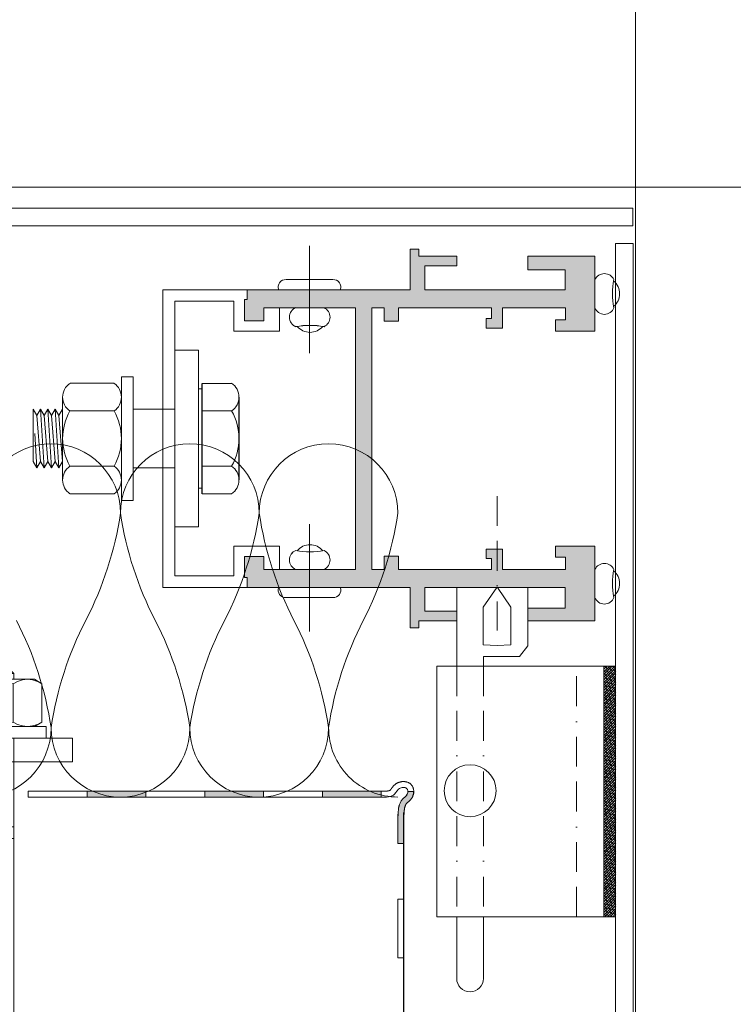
# Model space of a CAD drawing. Header units: millimetres. Extents: x 3652085 to 3778338, y -303702 to -273644.
# Tile 154 of 256: x 3680384 to 3680505, y -277113 to -276946. Entities that reach past the tile are written whole.
import ezdxf

# ---------------------------------------------------------------- set-up
doc = ezdxf.new("R2010")
doc.units = ezdxf.units.MM
doc.linetypes.add('BORDERX2', pattern=[88.9, 25.4, -12.7, 25.4, -12.7, 0, -12.7])
doc.layers.add('!!!! BALCONY', color=7, linetype='Continuous')
doc.layers.add('ATTACHMT', color=7, linetype='Continuous')
for name, color, linetype, lineweight in [('DETAIL    (HAUSART)', 110, 'Continuous', 5), ('DIM-03    (HAUSART)', 111, 'Continuous', 5), ('INSULATION (HAUSEART)', 31, 'Continuous', 15)]:
    doc.layers.add(name, color=color, linetype=linetype, lineweight=lineweight)

# ---------------------------------------------------------------- blocks, each defined once
blk = doc.blocks.new('*U188')
at = {"color": 7, "linetype": 'Continuous', "lineweight": 0}
for points in [[(0, 15), (4, 15)], [(0, -14.99), (0, 15)], [(4, 15), (4, -14.99)], [(4, 10.5), (6, 10.5)], [(4, -10.5), (4, 10.5)], [(6, -10.5), (6, 10.5)], [(6, 8.5), (6.75, 9.8)], [(6.1, 8.25), (6.35, 9.05)], [(6.35, 9.05), (6.75, 9.8)], [(6.75, 9.8), (13.25, 9.8)], [(13.25, 9.8), (13.65, 9.05)], [(14, 8.5), (13.25, 9.8)], [(13.65, 9.05), (13.9, 8.25)], [(14, -8.5), (14, 8.5)], [(6, 7.35), (6.1, 8.25)], [(6.1, 6.5), (6, 7.35)], [(13.9, 8.25), (14, 7.35)], [(14, 7.35), (13.9, 6.5)], [(-83.62, 5.05), (-84.37, 4.45)], [(-82.77, 5.35), (-83.62, 5.05)], [(-82.77, 5.35), (-81.22, 5.6)], [(-81.22, 5.6), (-79.67, 5.6)], [(-79.67, 5.6), (-67.53, 4.95)], [(6.35, 5.65), (6.1, 6.5)], [(6.75, 4.9), (6.35, 5.65)], [(13.65, 5.65), (13.25, 4.9)], [(13.9, 6.5), (13.65, 5.65)], [(-91.02, 3.5), (-89.52, 5)], [(-91.02, -3.5), (-91.02, 3.5)], [(-89.52, 5), (-85.02, 5)], [(-89.52, -5), (-89.52, 5)], [(-84.02, 4.8), (-85.02, 5)], [(-85.02, 5), (-85.02, -5)], [(-84.82, 3.6), (-84.97, 2.65)], [(-84.37, 4.45), (-84.82, 3.6)], [(-82.77, 2.85), (-82.67, 3.5)], [(-82.67, 3.5), (-82.32, 4.05)], [(-82.32, 4.05), (-81.82, 4.5)], [(-82.02, 1.15), (-81.82, 4.5)], [(-81.82, 4.5), (-81.77, 2.8)], [(-78.72, 3.45), (-78.12, 3.95)], [(-78.62, 2.75), (-78.72, 3.45)], [(-78.12, 3.95), (-77.22, 3.8)], [(-77.87, 1.8), (-77.72, 4.4)], [(-77.22, 3.8), (-76.87, 3.1)], [(-67.53, -1.3), (-67.53, 4.95)], [(-67.53, 3.6), (-65.18, 3.6)], [(-64.93, 3.7), (-65.18, 3.6)], [(-64.83, 4), (-64.93, 3.7)], [(-64.83, 5), (-64.83, -5)], [(-64.83, 5), (4, 5)], [(-64.83, -4), (-64.83, 4)], [(-13.05, 5), (-13.05, -5)], [(-11.05, 5), (-11.05, -5)], [(4, 4.1), (-11.05, 4.1)], [(6.25, 3), (6.75, 4.9)], [(6.75, 4.9), (13.25, 4.9)], [(13.25, 4.9), (13.7, 3)], [(14, 5), (15, 5)], [(15.89, 4.1), (14, 4.1)], [(15, 5), (16.34, 3.6)], [(15, 5), (15, -5)], [(18.44, 3.7), (16.34, 3.7)], [(16.34, 3.6), (16.34, -3.6)], [(18.94, 3.2), (18.44, 3.7)], [(18.44, -3.7), (18.44, 3.7)], [(-84.97, 2.65), (-84.67, 1.2)], [(-82.72, 2.2), (-82.77, 2.85)], [(-82.47, 1.6), (-82.72, 2.2)], [(-81.77, 2.8), (-82.02, 1.15)], [(-79.17, 3.25), (-76.47, 3.1)], [(-77.62, 2.35), (-78.62, 2.75)], [(-76.87, 3.1), (-77.62, 2.35)], [(6, 1), (6.25, 3)], [(13.7, 3), (13.95, 1)], [(18.94, 3.2), (18.94, -3.2)], [(-72.48, 0), (-92.92, 0)], [(-89.97, 0), (-64.98, 0)], [(-84.67, 1.2), (-83.87, 0.3)], [(-83.87, 0.3), (-82.47, -0.2)], [(-82.02, 1.15), (-82.47, 1.6)], [(-42.49, 0), (-57.48, 0)], [(-12.5, 0), (-27.49, 0)], [(22.89, 0), (2.5, 0)], [(6, -1), (6, 1)], [(13.95, 1), (13.95, -1)], [(-82.47, -0.2), (-81.62, -0.45)], [(-81.62, -0.45), (-80.77, -0.7)], [(-80.77, -0.7), (-76.97, -0.9)], [(-76.97, -0.9), (-76.62, -1)], [(-76.62, -1), (-76.32, -1.2)], [(-76.32, -1.2), (-76.17, -1.55)], [(-76.17, -1.55), (-76.12, -1.9)], [(-69.73, -1.65), (-69.53, -1.35)], [(-69.73, -1.95), (-69.73, -1.65)], [(-69.53, -1.35), (-69.23, -1.2)], [(-69.23, -1.2), (-67.53, -1.3)], [(6.25, -2.95), (6, -1)], [(13.95, -1), (13.7, -2.95)], [(-82.87, -3.65), (-81.67, -3.3)], [(-81.67, -3.3), (-80.52, -2.9)], [(-80.52, -2.9), (-76.77, -2.7)], [(-76.47, -2.55), (-76.77, -2.7)], [(-76.22, -2.25), (-76.47, -2.55)], [(-76.12, -1.9), (-76.22, -2.25)], [(-69.53, -2.25), (-69.73, -1.95)], [(-69.23, -2.4), (-69.53, -2.25)], [(-69.23, -2.4), (-67.53, -2.3)], [(-67.53, -2.3), (-67.53, -5.05)], [(6.75, -4.9), (6.25, -2.95)], [(13.7, -2.95), (13.25, -4.9)], [(18.44, -3.7), (18.94, -3.2)], [(-89.52, -5), (-91.02, -3.5)], [(-89.52, -5), (-85.02, -5)], [(-84.82, -4.95), (-85.02, -5)], [(-84.82, -5.05), (-84.02, -4.15)], [(-84.02, -4.15), (-82.87, -3.65)], [(-82.62, -5.75), (-81.82, -4.95)], [(-81.82, -4.95), (-81.62, -5.7)], [(-81.82, -4.95), (-81.72, -6.2)], [(-77.72, -4.55), (-77.67, -6.25)], [(-67.53, -3.6), (-65.18, -3.6)], [(-65.18, -3.6), (-64.93, -3.7)], [(-64.93, -3.7), (-64.83, -4)], [(-64.83, -5), (4, -5)], [(-13, -5), (-13.05, -5)], [(4, -4.1), (-11.05, -4.1)], [(6.35, -5.65), (6.75, -4.9)], [(6.75, -4.9), (13.25, -4.9)], [(13.25, -4.9), (13.65, -5.65)], [(15.89, -4.1), (14, -4.1)], [(14, -5), (15, -5)], [(15, -5), (16.34, -3.6)], [(18.44, -3.7), (16.34, -3.7)], [(-84.82, -5.05), (-84.77, -5.85)], [(-84.77, -5.85), (-82.62, -5.75)], [(-82.62, -5.75), (-81.72, -6.2)], [(-81.62, -5.7), (-81.72, -6.2)], [(-81.62, -5.7), (-78.72, -5.55)], [(-78.72, -5.55), (-78.62, -5.65)], [(-78.62, -5.55), (-77.67, -5.45)], [(-78.62, -5.65), (-76.72, -5.9)], [(-77.67, -5.45), (-76.67, -5.45)], [(-76.67, -5.55), (-76.72, -5.9)], [(-76.67, -5.55), (-76.62, -5.5)], [(-76.62, -5.5), (-76.57, -5.45)], [(-76.57, -5.45), (-67.53, -5.05)], [(6, -7.35), (6.1, -6.5)], [(6.1, -6.5), (6.35, -5.65)], [(13.65, -5.65), (13.9, -6.5)], [(13.9, -6.5), (14, -7.35)], [(6.1, -8.2), (6, -7.35)], [(6.35, -9.05), (6.1, -8.2)], [(13.9, -8.2), (13.65, -9.05)], [(14, -7.35), (13.9, -8.2)], [(6, -8.5), (6.75, -9.8)], [(6.75, -9.8), (6.35, -9.05)], [(6.75, -9.8), (13.25, -9.8)], [(14, -8.5), (13.25, -9.8)], [(13.65, -9.05), (13.25, -9.8)], [(4, -10.5), (6, -10.5)], [(4, -14.99), (0, -14.99)]]:
    blk.add_lwpolyline(points, dxfattribs=at)
blk = doc.blocks.new('AecDtl_BoltHeadSide_Hex')
at = {"color": 0, "linetype": 'ByBlock', "lineweight": -2}
for p, q in [((-0.562, 0.938), (-0.062, 0.938)), ((-0.562, 0.469), (-0.062, 0.469)), ((-0.562, -0.469), (-0.062, -0.469)), ((-0.562, -0.938), (-0.062, -0.938))]:
    blk.add_line(p, q, dxfattribs=at)
for p, q in [((-0.062, -0.938), (-0.062, 0.938)), ((-0.688, 0.704), (-0.688, -0.704))]:
    blk.add_line(p, q)
blk.add_lwpolyline([(-0.062, 0.843), (0, 0.843), (0, -0.844), (-0.062, -0.844)], dxfattribs=at)
for centre, radius, start, end in [((-0.405, 0.704), 0.283, 123.8901, 236.1099), ((0.255, 0), 0.943, 150.1582, 209.8418), ((-0.405, -0.704), 0.283, 123.8901, 236.1099)]:
    blk.add_arc(centre, radius, start, end, dxfattribs=at)

msp = doc.modelspace()

# ---------------------------------------------------------------- hatches: boundary and pattern name
at = {"layer": '!!!! BALCONY', "linetype": 'Continuous', "lineweight": 13}
h = msp.add_hatch(dxfattribs=at)
h.set_pattern_fill('NET', color=252, scale=50, angle=360, style=0)
h.set_pattern_definition([(360, (3876703.29, -411435.73), (8e-14, 158.75), []), (90, (3876703.29, -411435.73), (-158.75, 9e-14), [])])
edge = h.paths.add_edge_path()
edge.add_line((3680526.49, -277142.43), (3680641.23, -277142.43))
edge.add_line((3680641.23, -277142.43), (3680641.23, -277007.45))
edge.add_line((3680641.23, -277007.45), (3680641.23, -277001.38))
edge.add_line((3680641.23, -277001.38), (3680641.23, -276991.38))
edge.add_line((3680641.23, -276991.38), (3680641.23, -276968.2))
edge.add_line((3680641.23, -276968.2), (3680641.23, -276542.2))
edge.add_line((3680641.23, -276542.2), (3680641.23, -276515.38))
edge.add_line((3680641.23, -276515.38), (3680641.23, -276491.8))
edge.add_line((3680641.23, -276491.8), (3680641.23, -276468.46))
edge.add_line((3680641.23, -276468.46), (3680641.23, -276300.34))
edge.add_line((3680641.23, -276300.34), (3680641.23, -276257.42))
edge.add_line((3680641.23, -276257.42), (3680641.23, -275991.99))
edge.add_line((3680641.23, -275991.99), (3680641.23, -275859.99))
edge.add_line((3680641.23, -275859.99), (3680641.23, -275327.99))
edge.add_line((3680641.23, -275327.99), (3679924.56, -275327.99))
edge.add_line((3679924.56, -275327.99), (3679878.45, -275327.99))
edge.add_line((3679878.45, -275327.99), (3679878.45, -275961))
edge.add_line((3679878.45, -275961), (3679798.43, -275961))
edge.add_line((3679798.43, -275961), (3679798.43, -275991.99))
edge.add_line((3679798.43, -275991.99), (3679798.43, -275991.99))
edge.add_line((3679798.43, -275991.99), (3679798.44, -276019.38))
edge.add_line((3679798.44, -276019.38), (3679798.45, -276671.49))
edge.add_line((3679798.45, -276671.49), (3679798.46, -276673.23))
edge.add_line((3679798.46, -276673.23), (3679798.46, -276714.99))
edge.add_line((3679798.46, -276714.99), (3679798.46, -276721.77))
edge.add_line((3679798.46, -276721.77), (3679798.45, -276728.49))
edge.add_line((3679798.45, -276728.49), (3679798.45, -276744.99))
edge.add_line((3679798.45, -276744.99), (3679798.47, -276744.99))
edge.add_arc((3679799.97, -276747.57), 2.99, 60.6662, 120.1949, ccw=False)
edge.add_line((3679801.43, -276744.97), (3679801.43, -276744.99))
edge.add_line((3679801.43, -276744.99), (3679810.63, -276744.99))
edge.add_line((3679810.63, -276744.99), (3679810.64, -276744.99))
edge.add_line((3679810.64, -276744.99), (3679819.54, -276744.99))
edge.add_line((3679819.54, -276744.99), (3679819.54, -276744.99))
edge.add_line((3679819.54, -276744.99), (3679822.77, -276744.99))
edge.add_line((3679822.77, -276744.99), (3679822.77, -276744.99))
edge.add_line((3679822.77, -276744.99), (3679828.1, -276744.99))
edge.add_line((3679828.1, -276744.99), (3679828.1, -276744.99))
edge.add_line((3679828.1, -276744.99), (3679831.24, -276744.99))
edge.add_line((3679831.24, -276744.99), (3679831.24, -276744.99))
edge.add_line((3679831.24, -276744.99), (3679836.94, -276744.99))
edge.add_line((3679836.94, -276744.99), (3679836.94, -276744.99))
edge.add_line((3679836.94, -276744.99), (3679844.54, -276744.99))
edge.add_line((3679844.54, -276744.99), (3679844.54, -276744.99))
edge.add_line((3679844.54, -276744.99), (3679854.98, -276744.99))
edge.add_line((3679854.98, -276744.99), (3679854.98, -276744.99))
edge.add_line((3679854.98, -276744.99), (3679856.86, -276744.99))
edge.add_line((3679856.86, -276744.99), (3679858.63, -276744.99))
edge.add_line((3679858.63, -276744.99), (3679863.56, -276744.99))
edge.add_line((3679863.56, -276744.99), (3679872.45, -276744.99))
edge.add_line((3679872.45, -276744.99), (3679878.45, -276744.99))
edge.add_line((3679878.45, -276744.99), (3679878.45, -276977.99))
edge.add_line((3679878.45, -276977.99), (3680487.9, -276977.99))
edge.add_line((3680487.9, -276977.99), (3680487.9, -277142.43))
edge.add_line((3680487.9, -277142.43), (3680526.49, -277142.43))
at = {"layer": 'ATTACHMT', "linetype": 'Continuous', "lineweight": -3}
for points in [[(3680405.17, -277077.99), (3680395.17, -277077.99), (3680395.17, -277076.99), (3680405.17, -277076.99)], [(3680425.17, -277077.99), (3680415.17, -277077.99), (3680415.17, -277076.99), (3680425.17, -277076.99)], [(3680445.17, -277077.99), (3680435.17, -277077.99), (3680435.17, -277076.99), (3680445.17, -277076.99)], [(3680448.73, -277078.39), (3680448.83, -277078.28), (3680449.29, -277077.88), (3680449.39, -277077.77), (3680449.48, -277077.65), (3680449.56, -277077.52), (3680449.62, -277077.38), (3680449.66, -277077.22), (3680449.67, -277077.05), (3680450.67, -277077.05), (3680450.67, -277077.11), (3680450.67, -277077.18), (3680450.66, -277077.24), (3680450.66, -277077.31), (3680450.65, -277077.37), (3680450.64, -277077.43), (3680450.62, -277077.5), (3680450.61, -277077.56), (3680450.59, -277077.62), (3680450.57, -277077.68), (3680450.55, -277077.74), (3680450.53, -277077.81), (3680450.5, -277077.87), (3680450.48, -277077.93), (3680450.45, -277077.98), (3680450.42, -277078.04), (3680450.39, -277078.09), (3680450.36, -277078.14), (3680450.33, -277078.19), (3680450.29, -277078.24), (3680450.26, -277078.29), (3680450.23, -277078.33), (3680450.19, -277078.37), (3680450.16, -277078.41), (3680450.13, -277078.45), (3680450.09, -277078.49), (3680450.06, -277078.52), (3680450.02, -277078.56), (3680449.99, -277078.59), (3680449.96, -277078.62), (3680449.93, -277078.65), (3680449.9, -277078.68), (3680449.87, -277078.7), (3680449.84, -277078.73), (3680449.81, -277078.75), (3680449.78, -277078.78), (3680449.76, -277078.8), (3680449.73, -277078.82), (3680449.71, -277078.84), (3680449.68, -277078.86), (3680449.66, -277078.88), (3680449.64, -277078.9), (3680449.62, -277078.92), (3680449.6, -277078.94), (3680449.58, -277078.95), (3680449.56, -277078.97), (3680449.55, -277078.98), (3680449.53, -277078.99), (3680449.52, -277079.01), (3680449.49, -277079.03), (3680449.47, -277079.05), (3680449.45, -277079.08), (3680449.44, -277079.1), (3680449.42, -277079.12), (3680449.4, -277079.15), (3680449.38, -277079.17), (3680449.37, -277079.2), (3680449.35, -277079.22), (3680449.34, -277079.23), (3680449.34, -277079.25), (3680449.33, -277079.26), (3680449.32, -277079.28), (3680449.31, -277079.29), (3680449.3, -277079.31), (3680449.3, -277079.32), (3680449.29, -277079.34), (3680449.28, -277079.35), (3680449.27, -277079.37), (3680449.27, -277079.39), (3680449.26, -277079.41), (3680449.25, -277079.42), (3680449.25, -277079.44), (3680449.24, -277079.46), (3680449.23, -277079.48), (3680449.23, -277079.5), (3680449.22, -277079.52), (3680449.21, -277079.54), (3680449.21, -277079.55), (3680449.2, -277079.58), (3680449.19, -277079.6), (3680449.19, -277079.62), (3680449.18, -277079.64), (3680449.18, -277079.66), (3680449.17, -277079.68), (3680449.16, -277079.7), (3680449.16, -277079.73), (3680449.15, -277079.75), (3680449.15, -277079.77), (3680449.14, -277079.79), (3680449.14, -277079.82), (3680449.13, -277079.84), (3680449.13, -277079.87), (3680449.12, -277079.89), (3680449.12, -277079.92), (3680449.11, -277079.94), (3680449.11, -277079.97), (3680449.11, -277079.99), (3680449.1, -277080.02), (3680449.1, -277080.05), (3680449.09, -277080.07), (3680449.09, -277080.1), (3680449.09, -277080.13), (3680449.08, -277080.15), (3680449.08, -277080.18), (3680449.08, -277080.21), (3680449.07, -277080.24), (3680449.07, -277080.27), (3680449.07, -277080.29), (3680449.06, -277080.32), (3680449.06, -277080.35), (3680449.06, -277080.38), (3680449.05, -277080.41), (3680449.05, -277080.44), (3680449.05, -277080.47), (3680449.05, -277080.5), (3680449.04, -277080.53), (3680449.04, -277080.56), (3680449.04, -277080.59), (3680449.04, -277080.62), (3680449.03, -277080.65), (3680449.03, -277080.69), (3680449.03, -277080.72), (3680449.03, -277080.75), (3680449.03, -277080.78), (3680449.02, -277080.81), (3680449.02, -277080.84), (3680449.02, -277080.88), (3680449.02, -277080.91), (3680449.02, -277080.94), (3680449.01, -277080.97), (3680449.01, -277081.01), (3680449.01, -277081.04), (3680449.01, -277081.07), (3680449.01, -277081.11), (3680449.01, -277081.14), (3680449, -277081.18), (3680449, -277085.89), (3680448, -277085.89), (3680448, -277081.16), (3680448.04, -277080.5), (3680448.07, -277080.18), (3680448.11, -277079.87), (3680448.17, -277079.56), (3680448.25, -277079.27), (3680448.35, -277079), (3680448.48, -277078.74), (3680448.55, -277078.61), (3680448.64, -277078.5)]]:
    msp.add_hatch(color=7, dxfattribs=at).paths.add_polyline_path(points)
at = {"layer": 'DETAIL    (HAUSART)', "lineweight": 0}
h = msp.add_hatch(color=0, dxfattribs=at)
h.set_gradient(color1=(51, 51, 51), color2=(0, 0, 0), one_color=1, name='HEMISPHERICAL')
h.paths.add_polyline_path([(3680422.35, -277042.37), (3680422.35, -277040.69), (3680421.9, -277040.69), (3680421.9, -277037.13), (3680425.22, -277037.13), (3680425.22, -277039.33), (3680438.04, -277039.33), (3680440.81, -277039.33), (3680440.81, -276994.87), (3680438.04, -276994.87), (3680425.22, -276994.87), (3680425.22, -276997.08), (3680421.9, -276997.08), (3680421.9, -276993.51), (3680422.35, -276993.51), (3680422.35, -276991.83), (3680438.04, -276991.83), (3680450.05, -276991.83), (3680450.05, -276984.94), (3680451.56, -276984.94), (3680451.56, -276986.14), (3680457.98, -276986.14), (3680457.98, -276987.79), (3680452.59, -276987.79), (3680452.59, -276991.83), (3680453.05, -276991.83), (3680476.42, -276991.83), (3680476.42, -276988.42), (3680470.06, -276988.42), (3680470.06, -276986.15), (3680481.48, -276986.15), (3680481.48, -276998.84), (3680474.78, -276998.84), (3680474.78, -276996.96), (3680476.47, -276996.96), (3680476.47, -276994.87), (3680465.75, -276994.87), (3680465.75, -276998.34), (3680462.98, -276998.34), (3680462.98, -276996.73), (3680463.9, -276996.73), (3680463.9, -276994.87), (3680453.05, -276994.87), (3680448.1, -276994.87), (3680448.1, -276997.15), (3680445.66, -276997.15), (3680445.66, -276994.87), (3680443.56, -276994.87), (3680443.56, -277039.33), (3680445.66, -277039.33), (3680445.66, -277037.05), (3680448.1, -277037.05), (3680448.1, -277039.33), (3680453.05, -277039.33), (3680463.9, -277039.33), (3680463.9, -277037.48), (3680462.98, -277037.48), (3680462.98, -277035.86), (3680465.75, -277035.86), (3680465.75, -277039.33), (3680476.47, -277039.33), (3680476.47, -277037.25), (3680474.78, -277037.25), (3680474.78, -277035.36), (3680481.48, -277035.36), (3680481.48, -277048.06), (3680470.06, -277048.06), (3680470.06, -277045.89), (3680476.42, -277045.89), (3680476.42, -277042.37), (3680453.05, -277042.37), (3680452.59, -277042.37), (3680452.59, -277046.42), (3680457.98, -277046.42), (3680457.98, -277048.07), (3680451.56, -277048.07), (3680451.56, -277049.26), (3680450.05, -277049.26), (3680450.05, -277042.37), (3680438.04, -277042.37)])
at = {"layer": 'DETAIL    (HAUSART)', "true_color": 0x000000}
h = msp.add_hatch(dxfattribs=at)
h.set_pattern_fill('ANSI38', color=18, scale=0.1, angle=360)
h.set_pattern_definition([(45, (-23807712.90755, 4620668.43864), (-0.2245064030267, 0.2245064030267), []), (135, (-23807712.90755, 4620668.43864), (-0.6735192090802, 0.2245064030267), [0.79375, -0.47625])])
h.paths.add_polyline_path([(3680485, -277055.75), (3680483, -277055.75), (3680483, -277098.32), (3680485, -277098.32)])

# ---------------------------------------------------------------- linework, layer by layer
at = {"color": 0, "lineweight": 0}
for p, q in [((3680392.26, -277007.72, -0.54), (3680399.76, -277007.72, -0.54)), ((3680391.01, -277010.07, -0.54), (3680391.01, -277024.14, -0.54)), ((3680401.01, -277010.07, -0.54), (3680401.01, -277024.14, -0.54)), ((3680387.89, -277022.1, -0.54), (3680387.26, -277012.1, -0.54)), ((3680389.14, -277022.1, -0.54), (3680388.51, -277012.1, -0.54)), ((3680390.39, -277022.1, -0.54), (3680389.76, -277012.1, -0.54)), ((3680392.26, -277012.41, -0.54), (3680399.76, -277012.41, -0.54)), ((3680386.64, -277013.19, -0.54), (3680387.26, -277021.02, -0.54)), ((3680387.89, -277013.19, -0.54), (3680388.51, -277021.02, -0.54)), ((3680389.14, -277013.19, -0.54), (3680389.76, -277021.02, -0.54)), ((3680390.39, -277013.19, -0.54), (3680391.01, -277021.02, -0.54)), ((3680386.64, -277022.1, -0.54), (3680386.27, -277016.23, -0.54)), ((3680392.26, -277021.79, -0.54), (3680399.76, -277021.79, -0.54)), ((3680392.26, -277026.48, -0.54), (3680399.76, -277026.48, -0.54))]:
    msp.add_line(p, q, dxfattribs=at)
at = {"lineweight": 0}
for p, q in [((3680440.65, -277076.99, -0.54), (3680445.46, -277076.99, -0.54)), ((3680449.68, -277077.05, -0.54), (3680450.68, -277077.05, -0.54)), ((3680440.68, -277077.99, -0.54), (3680445.49, -277077.99, -0.54))]:
    msp.add_line(p, q, dxfattribs=at)
at = {"color": 0, "linetype": 'Continuous', "lineweight": 0, "elevation": -0.54}
for points in [[(3680487.9, -276980.99), (3680487.9, -276977.99), (3679875.45, -276977.99), (3679875.45, -276980.99), (3680487.9, -276980.99)], [(3680488, -277139.43), (3680485, -277139.43), (3680485, -276983.99), (3680488, -276983.99), (3680488, -277124.06)]]:
    msp.add_lwpolyline(points, close=True, dxfattribs=at)
at = {"color": 0, "lineweight": 0, "elevation": -0.54}
for points in [[(3680410.1, -277032.1), (3680414.1, -277032.1), (3680414.1, -277002.11), (3680410.1, -277002.11)], [(3680401.01, -277027.6), (3680403.01, -277027.6), (3680403.01, -277006.61), (3680401.01, -277006.61)]]:
    msp.add_lwpolyline(points, close=True, dxfattribs=at)
for points in [[(3680391.01, -277012.1), (3680390.39, -277013.19), (3680389.76, -277012.1), (3680389.14, -277013.19), (3680388.51, -277012.1), (3680387.89, -277013.19), (3680387.26, -277012.1), (3680386.64, -277013.19), (3680386.01, -277012.1), (3680386.01, -277021.02), (3680386.64, -277022.1), (3680387.26, -277021.02), (3680387.89, -277022.1), (3680388.51, -277021.02), (3680389.14, -277022.1), (3680389.76, -277021.02), (3680390.39, -277022.1), (3680391.01, -277021.02)], [(3680403.01, -277012.1), (3680410.1, -277012.1)], [(3680403.01, -277022.1), (3680410.1, -277022.1)]]:
    msp.add_lwpolyline(points, dxfattribs=at)
at = {"lineweight": 0, "elevation": -0.54}
for points in [[(3680449.01, -277081.21), (3680449.01, -277081.17), (3680449.02, -277081.14), (3680449.02, -277081.11), (3680449.02, -277081.07), (3680449.02, -277081.04), (3680449.02, -277081.01), (3680449.02, -277080.97), (3680449.03, -277080.94), (3680449.03, -277080.91), (3680449.03, -277080.88), (3680449.03, -277080.84), (3680449.03, -277080.81), (3680449.04, -277080.78), (3680449.04, -277080.75), (3680449.04, -277080.72), (3680449.04, -277080.69), (3680449.04, -277080.65), (3680449.05, -277080.62), (3680449.05, -277080.59), (3680449.05, -277080.56), (3680449.05, -277080.53), (3680449.06, -277080.5), (3680449.06, -277080.47), (3680449.06, -277080.44), (3680449.06, -277080.41), (3680449.07, -277080.38), (3680449.07, -277080.35), (3680449.07, -277080.32), (3680449.08, -277080.29), (3680449.08, -277080.27), (3680449.08, -277080.24), (3680449.09, -277080.21), (3680449.09, -277080.18), (3680449.09, -277080.15), (3680449.1, -277080.13), (3680449.1, -277080.1), (3680449.1, -277080.07), (3680449.11, -277080.05), (3680449.11, -277080.02), (3680449.12, -277079.99), (3680449.12, -277079.97), (3680449.12, -277079.94), (3680449.13, -277079.92), (3680449.13, -277079.89), (3680449.14, -277079.87), (3680449.14, -277079.84), (3680449.15, -277079.82), (3680449.15, -277079.79), (3680449.16, -277079.77), (3680449.16, -277079.75), (3680449.17, -277079.73), (3680449.17, -277079.7), (3680449.18, -277079.68), (3680449.19, -277079.66), (3680449.19, -277079.64), (3680449.2, -277079.62), (3680449.2, -277079.6), (3680449.21, -277079.58), (3680449.22, -277079.55), (3680449.22, -277079.54), (3680449.23, -277079.52), (3680449.24, -277079.5), (3680449.24, -277079.48), (3680449.25, -277079.46), (3680449.26, -277079.44), (3680449.26, -277079.42), (3680449.27, -277079.41), (3680449.28, -277079.39), (3680449.28, -277079.37), (3680449.29, -277079.35), (3680449.3, -277079.34), (3680449.31, -277079.32), (3680449.32, -277079.31), (3680449.32, -277079.29), (3680449.33, -277079.28), (3680449.34, -277079.26), (3680449.35, -277079.25), (3680449.35, -277079.23), (3680449.36, -277079.22), (3680449.37, -277079.2), (3680449.38, -277079.19), (3680449.39, -277079.18), (3680449.4, -277079.17), (3680449.41, -277079.15), (3680449.41, -277079.14), (3680449.42, -277079.13), (3680449.43, -277079.12), (3680449.44, -277079.1), (3680449.45, -277079.09), (3680449.46, -277079.08), (3680449.47, -277079.07), (3680449.48, -277079.06), (3680449.49, -277079.05), (3680449.5, -277079.04), (3680449.51, -277079.03), (3680449.52, -277079.02), (3680449.53, -277079), (3680449.54, -277078.99), (3680449.56, -277078.98), (3680449.57, -277078.97), (3680449.59, -277078.95), (3680449.61, -277078.94), (3680449.63, -277078.92), (3680449.65, -277078.9), (3680449.67, -277078.88), (3680449.69, -277078.86), (3680449.72, -277078.84), (3680449.74, -277078.82), (3680449.77, -277078.8), (3680449.79, -277078.78), (3680449.82, -277078.75), (3680449.85, -277078.73), (3680449.88, -277078.7), (3680449.91, -277078.68), (3680449.94, -277078.65), (3680449.97, -277078.62), (3680450, -277078.59), (3680450.03, -277078.56), (3680450.07, -277078.52), (3680450.1, -277078.49), (3680450.14, -277078.45), (3680450.17, -277078.41), (3680450.2, -277078.37), (3680450.24, -277078.33), (3680450.27, -277078.29), (3680450.3, -277078.24), (3680450.34, -277078.19), (3680450.37, -277078.14), (3680450.4, -277078.09), (3680450.43, -277078.04), (3680450.46, -277077.98), (3680450.49, -277077.93), (3680450.51, -277077.87), (3680450.54, -277077.81), (3680450.56, -277077.74), (3680450.58, -277077.68), (3680450.6, -277077.62), (3680450.62, -277077.56), (3680450.63, -277077.5), (3680450.65, -277077.43), (3680450.66, -277077.37), (3680450.67, -277077.31), (3680450.67, -277077.24), (3680450.68, -277077.18), (3680450.68, -277077.11), (3680450.68, -277077.05), (3680450.68, -277076.98), (3680450.68, -277076.92), (3680450.67, -277076.85), (3680450.66, -277076.78), (3680450.65, -277076.72), (3680450.64, -277076.65), (3680450.63, -277076.58), (3680450.61, -277076.51), (3680450.58, -277076.44), (3680450.56, -277076.37), (3680450.53, -277076.29), (3680450.49, -277076.22), (3680450.45, -277076.15), (3680450.41, -277076.08), (3680450.36, -277076.01), (3680450.31, -277075.94), (3680450.25, -277075.87), (3680450.19, -277075.81), (3680450.12, -277075.75), (3680450.05, -277075.7), (3680449.99, -277075.65), (3680449.92, -277075.61), (3680449.85, -277075.57), (3680449.78, -277075.53), (3680449.71, -277075.5), (3680449.64, -277075.47), (3680449.57, -277075.45), (3680449.51, -277075.43), (3680449.44, -277075.41), (3680449.37, -277075.4), (3680449.31, -277075.39), (3680449.24, -277075.38), (3680449.18, -277075.37), (3680449.11, -277075.36), (3680449.05, -277075.36), (3680448.98, -277075.36), (3680448.92, -277075.36), (3680448.86, -277075.36), (3680448.8, -277075.36), (3680448.74, -277075.37), (3680448.68, -277075.37), (3680448.62, -277075.38), (3680448.56, -277075.39), (3680448.5, -277075.4), (3680448.44, -277075.42), (3680448.38, -277075.43), (3680448.33, -277075.45), (3680448.27, -277075.46), (3680448.21, -277075.48), (3680448.15, -277075.5), (3680448.1, -277075.52), (3680448.04, -277075.54), (3680447.99, -277075.57), (3680447.93, -277075.59), (3680447.88, -277075.62), (3680447.82, -277075.65), (3680447.77, -277075.68), (3680447.71, -277075.71), (3680447.66, -277075.75), (3680447.61, -277075.78), (3680447.57, -277075.81), (3680447.52, -277075.85), (3680447.48, -277075.89), (3680447.43, -277075.92), (3680447.39, -277075.96), (3680447.35, -277075.99), (3680447.32, -277076.03), (3680447.28, -277076.07), (3680447.25, -277076.1), (3680447.21, -277076.14), (3680447.18, -277076.17), (3680447.15, -277076.21), (3680447.12, -277076.24), (3680447.1, -277076.28), (3680447.07, -277076.31), (3680447.04, -277076.34), (3680447.02, -277076.37), (3680447, -277076.4), (3680446.97, -277076.43), (3680446.95, -277076.46), (3680446.93, -277076.49), (3680446.91, -277076.52), (3680446.89, -277076.55), (3680446.88, -277076.57), (3680446.86, -277076.59), (3680446.84, -277076.62), (3680446.83, -277076.64), (3680446.81, -277076.66), (3680446.8, -277076.68), (3680446.78, -277076.7), (3680446.77, -277076.72), (3680446.76, -277076.73), (3680446.74, -277076.75), (3680446.73, -277076.76), (3680446.72, -277076.77), (3680446.71, -277076.78), (3680446.7, -277076.79), (3680446.7, -277076.8), (3680446.69, -277076.81), (3680446.68, -277076.82), (3680446.68, -277076.82), (3680446.67, -277076.82), (3680446.67, -277076.83), (3680446.67, -277076.83), (3680446.67, -277076.83), (3680446.66, -277076.83), (3680446.66, -277076.84), (3680446.66, -277076.84), (3680446.65, -277076.84), (3680446.65, -277076.84), (3680446.64, -277076.85), (3680446.63, -277076.85), (3680446.62, -277076.86), (3680446.62, -277076.86), (3680446.6, -277076.86), (3680446.59, -277076.87), (3680446.58, -277076.87), (3680446.57, -277076.88), (3680446.56, -277076.88), (3680446.54, -277076.89), (3680446.53, -277076.89), (3680446.51, -277076.9), (3680446.49, -277076.9), (3680446.48, -277076.91), (3680446.46, -277076.91), (3680446.44, -277076.92), (3680446.42, -277076.92), (3680446.4, -277076.93), (3680446.38, -277076.93), (3680446.36, -277076.93), (3680446.34, -277076.94), (3680446.32, -277076.94), (3680446.3, -277076.95), (3680446.27, -277076.95), (3680446.25, -277076.95), (3680446.23, -277076.96), (3680446.21, -277076.96), (3680446.18, -277076.96), (3680446.16, -277076.96), (3680446.14, -277076.97), (3680446.11, -277076.97), (3680446.09, -277076.97), (3680446.07, -277076.97), (3680446.04, -277076.98), (3680446.02, -277076.98), (3680445.99, -277076.98), (3680445.97, -277076.98), (3680445.94, -277076.98), (3680445.92, -277076.98), (3680445.89, -277076.98), (3680445.86, -277076.99), (3680445.84, -277076.99), (3680445.81, -277076.99), (3680445.78, -277076.99), (3680445.76, -277076.99), (3680445.73, -277076.99), (3680445.7, -277076.99), (3680445.67, -277076.99), (3680445.64, -277076.99), (3680445.61, -277076.99), (3680445.58, -277076.99), (3680445.55, -277076.99), (3680445.52, -277076.99), (3680445.49, -277076.99), (3680445.46, -277076.99)], [(3680448.01, -277081.16), (3680448.05, -277080.5), (3680448.08, -277080.18), (3680448.12, -277079.87), (3680448.18, -277079.56), (3680448.26, -277079.27), (3680448.36, -277079), (3680448.49, -277078.74), (3680448.56, -277078.61), (3680448.65, -277078.5), (3680448.74, -277078.39), (3680448.84, -277078.28), (3680449.3, -277077.88), (3680449.4, -277077.77), (3680449.49, -277077.65), (3680449.57, -277077.52), (3680449.63, -277077.38), (3680449.67, -277077.22), (3680449.68, -277077.06), (3680449.67, -277076.9), (3680449.63, -277076.75), (3680449.6, -277076.68), (3680449.57, -277076.62), (3680449.52, -277076.56), (3680449.47, -277076.51), (3680449.41, -277076.47), (3680449.35, -277076.44), (3680449.21, -277076.39), (3680449.05, -277076.36), (3680448.88, -277076.36), (3680448.71, -277076.38), (3680448.55, -277076.42), (3680448.39, -277076.48), (3680448.24, -277076.56), (3680448.12, -277076.65), (3680448, -277076.76), (3680447.9, -277076.87), (3680447.81, -277076.99), (3680447.63, -277077.24), (3680447.44, -277077.47), (3680447.34, -277077.57), (3680447.23, -277077.66), (3680447.1, -277077.73), (3680446.96, -277077.8), (3680446.82, -277077.85), (3680446.67, -277077.89), (3680446.37, -277077.95), (3680446.07, -277077.98), (3680445.47, -277077.99)]]:
    msp.add_lwpolyline(points, dxfattribs=at)
for points in [[(3680395.17, -277077.99), (3680385.17, -277077.99), (3680385.17, -277076.99), (3680395.17, -277076.99), (3680395.17, -277077.99)], [(3680405.17, -277077.99), (3680395.17, -277077.99), (3680395.17, -277076.99), (3680405.17, -277076.99), (3680405.17, -277077.99)], [(3680415.17, -277077.99), (3680405.17, -277077.99), (3680405.17, -277076.99), (3680415.17, -277076.99), (3680415.17, -277077.99)], [(3680425.17, -277077.99), (3680415.17, -277077.99), (3680415.17, -277076.99), (3680425.17, -277076.99), (3680425.17, -277077.99)], [(3680435.17, -277077.99), (3680425.17, -277077.99), (3680425.17, -277076.99), (3680435.17, -277076.99), (3680435.17, -277077.99)], [(3680445.17, -277077.99), (3680435.17, -277077.99), (3680435.17, -277076.99), (3680445.17, -277076.99), (3680445.17, -277077.99)], [(3680448.73, -277078.39), (3680448.83, -277078.28), (3680449.29, -277077.88), (3680449.39, -277077.77), (3680449.48, -277077.65), (3680449.56, -277077.52), (3680449.62, -277077.38), (3680449.66, -277077.22), (3680449.67, -277077.05), (3680450.67, -277077.05), (3680450.67, -277077.11), (3680450.67, -277077.18), (3680450.66, -277077.24), (3680450.66, -277077.31), (3680450.65, -277077.37), (3680450.64, -277077.43), (3680450.62, -277077.5), (3680450.61, -277077.56), (3680450.59, -277077.62), (3680450.57, -277077.68), (3680450.55, -277077.74), (3680450.53, -277077.81), (3680450.5, -277077.87), (3680450.48, -277077.93), (3680450.45, -277077.98), (3680450.42, -277078.04), (3680450.39, -277078.09), (3680450.36, -277078.14), (3680450.33, -277078.19), (3680450.29, -277078.24), (3680450.26, -277078.29), (3680450.23, -277078.33), (3680450.19, -277078.37), (3680450.16, -277078.41), (3680450.13, -277078.45), (3680450.09, -277078.49), (3680450.06, -277078.52), (3680450.02, -277078.56), (3680449.99, -277078.59), (3680449.96, -277078.62), (3680449.93, -277078.65), (3680449.9, -277078.68), (3680449.87, -277078.7), (3680449.84, -277078.73), (3680449.81, -277078.75), (3680449.78, -277078.78), (3680449.76, -277078.8), (3680449.73, -277078.82), (3680449.71, -277078.84), (3680449.68, -277078.86), (3680449.66, -277078.88), (3680449.64, -277078.9), (3680449.62, -277078.92), (3680449.6, -277078.94), (3680449.58, -277078.95), (3680449.56, -277078.97), (3680449.55, -277078.98), (3680449.53, -277078.99), (3680449.52, -277079.01), (3680449.49, -277079.03), (3680449.47, -277079.05), (3680449.45, -277079.08), (3680449.44, -277079.1), (3680449.42, -277079.12), (3680449.4, -277079.15), (3680449.38, -277079.17), (3680449.37, -277079.2), (3680449.35, -277079.22), (3680449.34, -277079.23), (3680449.34, -277079.25), (3680449.33, -277079.26), (3680449.32, -277079.28), (3680449.31, -277079.29), (3680449.3, -277079.31), (3680449.3, -277079.32), (3680449.29, -277079.34), (3680449.28, -277079.35), (3680449.27, -277079.37), (3680449.27, -277079.39), (3680449.26, -277079.41), (3680449.25, -277079.42), (3680449.25, -277079.44), (3680449.24, -277079.46), (3680449.23, -277079.48), (3680449.23, -277079.5), (3680449.22, -277079.52), (3680449.21, -277079.54), (3680449.21, -277079.55), (3680449.2, -277079.58), (3680449.19, -277079.6), (3680449.19, -277079.62), (3680449.18, -277079.64), (3680449.18, -277079.66), (3680449.17, -277079.68), (3680449.16, -277079.7), (3680449.16, -277079.73), (3680449.15, -277079.75), (3680449.15, -277079.77), (3680449.14, -277079.79), (3680449.14, -277079.82), (3680449.13, -277079.84), (3680449.13, -277079.87), (3680449.12, -277079.89), (3680449.12, -277079.92), (3680449.11, -277079.94), (3680449.11, -277079.97), (3680449.11, -277079.99), (3680449.1, -277080.02), (3680449.1, -277080.05), (3680449.09, -277080.07), (3680449.09, -277080.1), (3680449.09, -277080.13), (3680449.08, -277080.15), (3680449.08, -277080.18), (3680449.08, -277080.21), (3680449.07, -277080.24), (3680449.07, -277080.27), (3680449.07, -277080.29), (3680449.06, -277080.32), (3680449.06, -277080.35), (3680449.06, -277080.38), (3680449.05, -277080.41), (3680449.05, -277080.44), (3680449.05, -277080.47), (3680449.05, -277080.5), (3680449.04, -277080.53), (3680449.04, -277080.56), (3680449.04, -277080.59), (3680449.04, -277080.62), (3680449.03, -277080.65), (3680449.03, -277080.69), (3680449.03, -277080.72), (3680449.03, -277080.75), (3680449.03, -277080.78), (3680449.02, -277080.81), (3680449.02, -277080.84), (3680449.02, -277080.88), (3680449.02, -277080.91), (3680449.02, -277080.94), (3680449.01, -277080.97), (3680449.01, -277081.01), (3680449.01, -277081.04), (3680449.01, -277081.07), (3680449.01, -277081.11), (3680449.01, -277081.14), (3680449, -277081.18), (3680449, -277085.89), (3680448, -277085.89), (3680448, -277081.16), (3680448.04, -277080.5), (3680448.07, -277080.18), (3680448.11, -277079.87), (3680448.17, -277079.56), (3680448.25, -277079.27), (3680448.35, -277079), (3680448.48, -277078.74), (3680448.55, -277078.61), (3680448.64, -277078.5), (3680448.73, -277078.39)], [(3680449, -277095.3), (3680448, -277095.3), (3680448, -277105.3), (3680449, -277105.3), (3680449, -277095.3)]]:
    msp.add_lwpolyline(points, close=True, dxfattribs=at)
at = {"lineweight": 0}
for centre, radius, start, end in [((3680393.83, -277010.07, -0.54), 2.82, 123.8901, 236.1099), ((3680398.18, -277010.07, -0.54), 2.82, 303.8901, 56.1099), ((3680400.43, -277017.1, -0.54), 9.42, 150.1582, 209.8418), ((3680391.58, -277017.1, -0.54), 9.42, 330.1582, 29.8418), ((3680393.83, -277024.14, -0.54), 2.82, 123.8901, 236.1099), ((3680398.18, -277024.14, -0.54), 2.82, 303.8901, 56.1099)]:
    msp.add_arc(centre, radius, start, end, dxfattribs=at)
at = {"layer": 'ATTACHMT', "color": 7, "linetype": 'Continuous', "lineweight": -3, "elevation": -0.54}
msp.add_lwpolyline([(3680481.7, -277141.43), (3680452, -277141.43, -0.414214), (3680449, -277138.43), (3680449, -277080.62)], format="xyb", dxfattribs=at)
at = {"layer": 'DETAIL    (HAUSART)', "color": 0, "lineweight": 0}
for p, q in [((3680432.98, -276984.35, -0.54), (3680432.98, -277002.58, -0.54)), ((3680428.99, -276990.1, -0.54), (3680436.95, -276990.1, -0.54)), ((3680432.98, -277049.85, -0.54), (3680432.98, -277031.63, -0.54)), ((3680428.99, -277044.1, -0.54), (3680436.95, -277044.1, -0.54))]:
    msp.add_line(p, q, dxfattribs=at)
at = {"layer": 'DETAIL    (HAUSART)', "color": 0, "linetype": 'BORDERX2', "lineweight": 0, "ltscale": 0.2}
for p, q in [((3680464.85, -277026.87, -0.54), (3680464.85, -277049.68, -0.54)), ((3680457.98, -277055.75, -0.54), (3680457.98, -277098.32, -0.54)), ((3680462.54, -277055.75, -0.54), (3680462.54, -277098.32, -0.54)), ((3680478.36, -277098.32, -0.54), (3680478.36, -277055.75, -0.54))]:
    msp.add_line(p, q, dxfattribs=at)
at = {"layer": 'DETAIL    (HAUSART)', "color": 0, "lineweight": 0, "elevation": -0.54}
for points in [[(3680481.48, -276994.88), (3680481.48, -276990.11, -0.633904), (3680484.7, -276990.11, 0.093271), (3680484.7, -276994.88, -0.698074), (3680481.48, -276994.88), (3680481.48, -276990.11)], [(3680430.67, -276994.87), (3680435.43, -276994.87, -0.633904), (3680435.43, -276998.1, 0.093271), (3680430.67, -276998.1, -0.698074), (3680430.67, -276994.87), (3680435.43, -276994.87)], [(3680430.67, -277039.33), (3680435.43, -277039.33, 0.633904), (3680435.43, -277036.11, -0.093271), (3680430.67, -277036.11, 0.698074), (3680430.67, -277039.33), (3680435.43, -277039.33)], [(3680430.67, -277039.33), (3680435.43, -277039.33, 0.633904), (3680435.43, -277036.11, -0.093271), (3680430.67, -277036.11, 0.698074), (3680430.67, -277039.33), (3680435.43, -277039.33)], [(3680481.48, -277044.09), (3680481.48, -277039.33, -0.633904), (3680484.7, -277039.33, 0.093271), (3680484.7, -277044.09, -0.698074), (3680481.48, -277044.09), (3680481.48, -277039.33)]]:
    msp.add_lwpolyline(points, format="xyb", close=True, dxfattribs=at)
for points in [[(3680408.01, -276991.83), (3680408.01, -277042.37), (3680422.35, -277042.37), (3680422.35, -277040.69), (3680421.9, -277040.69), (3680421.9, -277037.13), (3680425.22, -277037.13), (3680425.22, -277039.33), (3680427.85, -277039.33), (3680427.85, -277035.35), (3680420.12, -277035.35), (3680420.12, -277040.43), (3680410.1, -277040.43), (3680410.1, -276993.78), (3680420.12, -276993.78), (3680420.12, -276998.86), (3680427.85, -276998.86), (3680427.85, -276994.87), (3680425.22, -276994.87), (3680425.22, -276997.08), (3680421.9, -276997.08), (3680421.9, -276993.51), (3680422.35, -276993.51), (3680422.35, -276991.83), (3680408.01, -276991.83)], [(3680425.8, -276994.87), (3680425.22, -276994.87), (3680425.22, -276997.08), (3680421.9, -276997.08), (3680421.9, -276993.51), (3680422.35, -276993.51), (3680422.35, -276991.83), (3680439.84, -276991.83)], [(3680457.98, -277042.48), (3680457.98, -277055.75)], [(3680464.85, -277052.26), (3680462.49, -277052.11), (3680462.49, -277045.73), (3680464.79, -277042.37)], [(3680462.54, -277054.1), (3680462.54, -277054.1), (3680468.66, -277054.1), (3680470.06, -277052.31), (3680470.06, -277042.37), (3680470.06, -277042.37), (3680470.06, -277042.37)], [(3680464.85, -277052.26), (3680467.21, -277052.11), (3680467.21, -277045.73), (3680464.91, -277042.37)], [(3680462.54, -277055.75), (3680462.54, -277054.1)]]:
    msp.add_lwpolyline(points, dxfattribs=at)
for points in [[(3680483, -277055.75), (3680483, -277098.32), (3680454.61, -277098.32), (3680454.61, -277055.75), (3680483, -277055.75)], [(3680483, -277055.75), (3680483, -277098.32), (3680485, -277098.32), (3680485, -277055.75)]]:
    msp.add_lwpolyline(points, close=True, dxfattribs=at)
msp.add_lwpolyline([(3680457.98, -277098.32), (3680457.98, -277108.79, 1), (3680462.54, -277108.79), (3680462.54, -277098.32)], format="xyb", dxfattribs=at)
at = {"layer": 'DETAIL    (HAUSART)', "color": 0, "lineweight": 0}
msp.add_circle((3680460.26, -277076.91, -0.54), 4.41, dxfattribs=at)
for centre, radius, start, end in [((3680428.91, -276991.37, -0.54), 1.27, 86.6408, 201.5113), ((3680437.02, -276991.37, -0.54), 1.27, 338.4887, 93.3592), ((3680482.89, -276992.5, -0.54), 2.79, 309.3583, 50.6417), ((3680431.26, -276996.48, -0.54), 1.72, 110.1734, 249.8266), ((3680433.05, -277010.76, -0.54), 12.89, 79.3428, 100.6572), ((3680433.05, -276996.28, -0.54), 2.79, 219.3583, 320.6417), ((3680433.05, -277037.92, -0.54), 2.79, 39.3583, 140.6417), ((3680433.05, -277037.92, -0.54), 2.79, 39.3583, 140.6417), ((3680431.26, -277037.72, -0.54), 1.72, 110.1734, 249.8266), ((3680431.26, -277037.72, -0.54), 1.72, 110.1734, 249.8266), ((3680433.05, -277023.45, -0.54), 12.89, 259.3428, 280.6572), ((3680433.05, -277023.45, -0.54), 12.89, 259.3428, 280.6572), ((3680482.89, -277041.71, -0.54), 2.79, 309.3583, 50.6417), ((3680428.91, -277042.84, -0.54), 1.27, 158.4887, 273.3592), ((3680437.02, -277042.84, -0.54), 1.27, 266.6408, 21.5113)]:
    msp.add_arc(centre, radius, start, end, dxfattribs=at)
at = {"layer": 'DIM-03    (HAUSART)', "color": 0, "lineweight": 0, "elevation": -0.54}
msp.add_lwpolyline([(3680422.35, -277042.37), (3680422.35, -277040.69), (3680421.9, -277040.69), (3680421.9, -277037.13), (3680425.22, -277037.13), (3680425.22, -277039.33), (3680438.04, -277039.33), (3680440.81, -277039.33), (3680440.81, -276994.87), (3680438.04, -276994.87), (3680425.22, -276994.87), (3680425.22, -276997.08), (3680421.9, -276997.08), (3680421.9, -276993.51), (3680422.35, -276993.51), (3680422.35, -276991.83), (3680438.04, -276991.83), (3680450.05, -276991.83), (3680450.05, -276984.94), (3680451.56, -276984.94), (3680451.56, -276986.14), (3680457.98, -276986.14), (3680457.98, -276987.79), (3680452.59, -276987.79), (3680452.59, -276991.83), (3680453.05, -276991.83), (3680476.42, -276991.83), (3680476.42, -276988.42), (3680470.06, -276988.42), (3680470.06, -276986.15), (3680481.48, -276986.15), (3680481.48, -276998.84), (3680474.78, -276998.84), (3680474.78, -276996.96), (3680476.47, -276996.96), (3680476.47, -276994.87), (3680465.75, -276994.87), (3680465.75, -276998.34), (3680462.98, -276998.34), (3680462.98, -276996.73), (3680463.9, -276996.73), (3680463.9, -276994.87), (3680453.05, -276994.87), (3680448.1, -276994.87), (3680448.1, -276997.15), (3680445.66, -276997.15), (3680445.66, -276994.87), (3680443.56, -276994.87), (3680443.56, -277039.33), (3680445.66, -277039.33), (3680445.66, -277037.05), (3680448.1, -277037.05), (3680448.1, -277039.33), (3680453.05, -277039.33), (3680463.9, -277039.33), (3680463.9, -277037.48), (3680462.98, -277037.48), (3680462.98, -277035.86), (3680465.75, -277035.86), (3680465.75, -277039.33), (3680476.47, -277039.33), (3680476.47, -277037.25), (3680474.78, -277037.25), (3680474.78, -277035.36), (3680481.48, -277035.36), (3680481.48, -277048.06), (3680470.06, -277048.06), (3680470.06, -277045.89), (3680476.42, -277045.89), (3680476.42, -277042.37), (3680453.05, -277042.37), (3680452.59, -277042.37), (3680452.59, -277046.42), (3680457.98, -277046.42), (3680457.98, -277048.07), (3680451.56, -277048.07), (3680451.56, -277049.26), (3680450.05, -277049.26), (3680450.05, -277042.37), (3680438.04, -277042.37), (3680422.35, -277042.37)], close=True, dxfattribs=at)
at = {"layer": 'INSULATION (HAUSEART)', "elevation": -0.54}
for points in [[(3680448, -277077.99, -0.414214), (3680436.21, -277066.2, -0.082141), (3680442.11, -277047.99, 0.082141), (3680448, -277029.78, 1), (3680424.42, -277029.78, 0.082141), (3680430.32, -277047.99, -0.082141), (3680436.21, -277066.2, -1), (3680412.63, -277066.2, -0.082141), (3680418.53, -277047.99, 0.082141), (3680424.42, -277029.78, 1), (3680400.84, -277029.78, 0.082141), (3680406.74, -277047.99, -0.082141), (3680412.63, -277066.2, -1), (3680389.05, -277066.2, -0.082141), (3680394.94, -277047.99, 0.082141), (3680400.84, -277029.78, 1), (3680377.26, -277029.78, 0.082141)], [(3680383.15, -277047.99, -0.082141), (3680389.05, -277066.2, -1), (3680365.47, -277066.2, -0.082141)]]:
    msp.add_lwpolyline(points, format="xyb", dxfattribs=at)

# ---------------------------------------------------------------- block references
at = {"linetype": 'ByBlock', "lineweight": 0, "extrusion": (0, 0, -1), "xscale": 9.996927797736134, "yscale": 9.996927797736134, "zscale": -9.996927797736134}
msp.add_blockref('AecDtl_BoltHeadSide_Hex', (-3680414.1, -277017.1, 0.54), dxfattribs=at)
at = {"lineweight": 0, "rotation": 89.99999999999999}
msp.add_blockref('*U188', (3680377.7, -277071.99, -0.54), dxfattribs=at)

doc.saveas('drawing.dxf')
